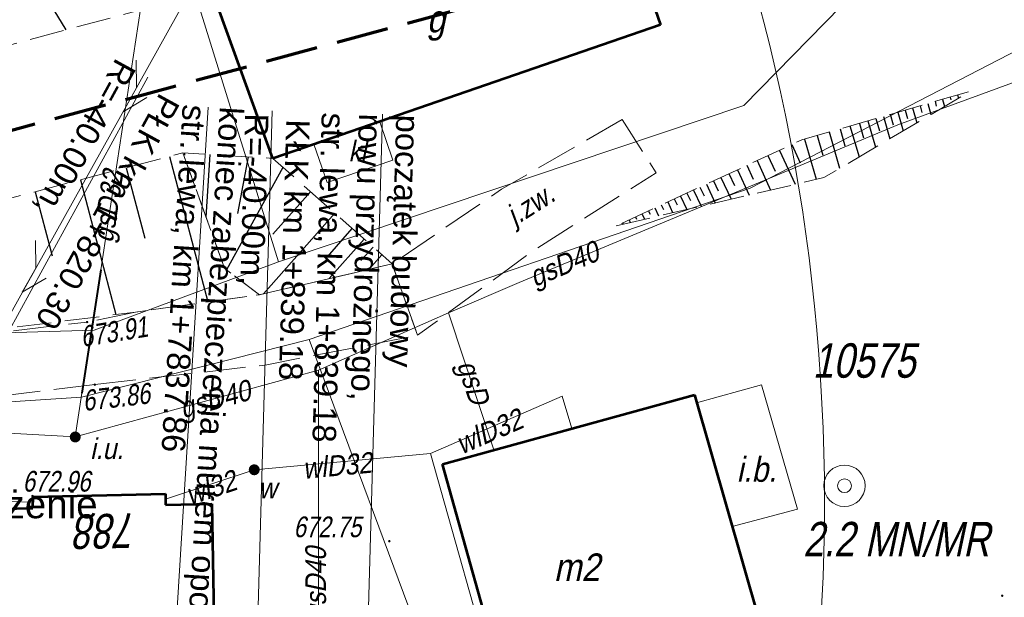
# Model space of a CAD drawing. Header units: metres. Extents: x 7168 to 12828, y 1523 to 3619.
# Tile 32 of 133: x 8589 to 8625, y 3480 to 3501. Entities that reach past the tile are written whole.
import ezdxf
from ezdxf import colors
from ezdxf.entities.mleader import LeaderData, LeaderLine
from ezdxf.math import Vec2, Vec3

# ---------------------------------------------------------------- set-up
doc = ezdxf.new("R2010")
doc.units = ezdxf.units.M
for name, pattern in [('1.5_0.5', [2, 1.5, -0.5]), ('DGN Style 2', [3.921133, 2.35268, -1.568453]), ('DGN Style 3', [2.649063, 1.892188, -0.756875]), ('KTJZ01-500', [2, 1.5, -0.5]), ('mz1.25_0.5', [1.75, 1.25, -0.5])]:
    doc.linetypes.add(name, pattern=pattern)
for name, color, linetype, lineweight in [('000 Inne (niezydentyfikowane)', 250, 'Continuous', 0), ('1_opis remont rowy', 5, 'Continuous', 0), ('1_trasa opis', 1, 'Continuous', 0), ('211-numer działki ewidencyjnej', 7, 'Continuous', 0), ('219-działka ewidencyjna', 7, 'Continuous', 0), ('238-Punkt adresowy budynku', 250, 'Continuous', 0), ('312-budynek ewidencyjny', 7, 'Continuous', 0), ('312-oznaczenie budynku ewidencyjnego-Atr117', 7, 'Continuous', 0), ('inna budowla (powierzchnia)', 250, 'Continuous', 0), ('inna budowla (powierzchnia)-Atr17', 250, 'Continuous', 0), ('inne urządzenie techniczne - siec gazowa (punkt)', 250, 'Continuous', 0), ('inne urządzenie techniczne - siec gazowa (punkt)-Atr17', 250, 'Continuous', 0), ('jezdnia (powierzchnia)', 250, 'Continuous', 0), ('jezdnia (powierzchnia)-Atr17', 250, 'Continuous', 0), ('KTJZ01', 98, 'Continuous', 0), ('MPZP', 8, 'Continuous', 0), ('osadnik kanalizacji lokalnej (dół Chambeau) (powierzchnia)', 250, 'Continuous', 0), ('PRZEBUDOWA SIECI', 1, 'DGN Style 2', 13), ('przewód gazowy (linia)', 250, 'Continuous', 0), ('przewód gazowy (linia)-Atr1', 250, 'Continuous', 0), ('przewód kanalizacyjny (linia)', 250, 'Continuous', 0), ('przewód wodociągowy (linia)', 250, 'Continuous', 0), ('przewód wodociągowy (linia)-Atr1', 250, 'Continuous', 0), ('RTPW02', 98, 'Continuous', 0), ('rura ochronna - przewód gazowy (linia)', 250, 'Continuous', 0), ('skarpa nieumocniona (powierzchnia)', 250, 'Continuous', 0), ('studnia (punkt)', 250, 'Continuous', 0), ('SUKM - Osadnik  szambo', 7, 'Continuous', 0), ('SUTP_B - Przewód telekomunikacyjny napowietrzny', 7, 'Continuous', 0), ('zasuwa - siec wodociągowa (punkt)', 250, 'Continuous', 0), ('zasuwa - siec wodociągowa (punkt)-Atr17', 250, 'Continuous', 0)]:
    doc.layers.add(name, color=color, linetype=linetype, lineweight=lineweight)
doc.styles.add('None', font='arial.ttf', dxfattribs={"width": 0.9})
doc.styles.add('Opis 500', font='italic.shx', dxfattribs={"width": 0.75, "height": 1.2})
doc.styles.get("Standard").update_dxf_attribs({"font": 'arial.ttf'})
doc.styles.add('Style-Arial', font='arial.ttf')
doc.linetypes.add('E2', pattern='A,4.921575,["E2",Opis 500,S=1.2,R=0,X=0,Y=-0.5],0.078425,-1.460211,5', length=11.460211)

# ---------------------------------------------------------------- blocks, each defined once
blk = doc.blocks.new('US13')
at = {"color": 0, "linetype": 'Continuous', "lineweight": 13}
for radius in [0.75, 0.25]:
    blk.add_circle((0, 0), radius, dxfattribs=at)
blk = doc.blocks.new('US25_1')
at = {"linetype": 'Continuous', "lineweight": 0}
h = blk.add_hatch(color=0, dxfattribs=at)
edge = h.paths.add_edge_path()
edge.add_arc((0, 0), 0.2, 0, 360)
blk = doc.blocks.new('US31')
at = {"linetype": 'Continuous', "lineweight": 0}
h = blk.add_hatch(color=0, dxfattribs=at)
edge = h.paths.add_edge_path()
edge.add_arc((0, 0), 0.2, 0, 360)
blk = doc.blocks.new('RTPW02_1')
at = {"layer": 'RTPW02', "linetype": 'Continuous'}
h = blk.add_hatch(color=256, dxfattribs=at)
edge = h.paths.add_edge_path()
edge.add_arc((0, 0), 0.0045, 0, 360)

msp = doc.modelspace()

# ---------------------------------------------------------------- linework, layer by layer
at = {"layer": '000 Inne (niezydentyfikowane)', "color": 250, "linetype": 'Continuous', "lineweight": 30, "flags": 128}
for points in [[(8589.518, 3503.603), (8591.148, 3500.913)], [(8622.668, 3498.323), (8622.708, 3498.153)], [(8622.938, 3498.393), (8623.008, 3498.133)], [(8623.208, 3498.473), (8623.238, 3498.383)], [(8623.478, 3498.553), (8623.518, 3498.433)], [(8621.308, 3497.933), (8621.508, 3497.253)], [(8621.578, 3498.003), (8621.668, 3497.703)], [(8621.848, 3498.083), (8622.008, 3497.543)], [(8622.118, 3498.163), (8622.188, 3497.923)], [(8622.398, 3498.243), (8622.508, 3497.843)], [(8620.228, 3497.613), (8620.508, 3496.663)], [(8620.518, 3497.703), (8620.648, 3497.253)], [(8620.788, 3497.773), (8621.018, 3496.963)], [(8621.038, 3497.853), (8621.148, 3497.473)], [(8618.818, 3497.213), (8619.198, 3495.893)], [(8619.218, 3497.323), (8619.388, 3496.713)], [(8619.578, 3497.433), (8619.908, 3496.303)], [(8619.918, 3497.523), (8620.068, 3497.003)], [(8617.928, 3496.953), (8618.358, 3495.493)], [(8618.388, 3497.083), (8618.598, 3496.373)], [(8617.018, 3496.543), (8617.588, 3495.313)], [(8617.468, 3496.753), (8617.768, 3496.093)], [(8594.908, 3496.323), (8596.298, 3491.043)], [(8595.448, 3496.453), (8595.448, 3496.373)], [(8596.368, 3496.393), (8596.228, 3494.123)], [(8597.758, 3496.303), (8597.368, 3494.253)], [(8616.208, 3496.173), (8616.698, 3495.103)], [(8616.598, 3496.353), (8616.868, 3495.783)], [(8593.338, 3495.913), (8594.008, 3493.363)], [(8599.018, 3495.923), (8596.968, 3492.203)], [(8615.498, 3495.843), (8615.928, 3494.923)], [(8615.838, 3496.003), (8616.068, 3495.503)], [(8591.678, 3495.473), (8592.958, 3490.583)], [(8614.628, 3495.443), (8614.798, 3495.073)], [(8614.898, 3495.563), (8615.268, 3494.773)], [(8615.188, 3495.703), (8615.388, 3495.273)], [(8613.908, 3495.103), (8614.178, 3494.523)], [(8614.138, 3495.213), (8614.288, 3494.893)], [(8614.378, 3495.323), (8614.688, 3494.633)], [(8590.038, 3495.043), (8590.648, 3492.713)], [(8600.018, 3495.043), (8598.648, 3493.503)], [(8613.208, 3494.783), (8613.308, 3494.563)], [(8613.438, 3494.883), (8613.668, 3494.403)], [(8613.668, 3494.993), (8613.798, 3494.723)], [(8612.268, 3494.343), (8612.328, 3494.223)], [(8612.498, 3494.453), (8612.638, 3494.163)], [(8612.738, 3494.563), (8612.818, 3494.393)], [(8612.968, 3494.673), (8613.148, 3494.283)], [(8600.898, 3494.263), (8598.318, 3491.333)], [(8611.568, 3494.023), (8611.608, 3493.923)], [(8611.798, 3494.133), (8611.838, 3494.053)], [(8612.038, 3494.233), (8612.128, 3494.043)], [(8601.518, 3493.713), (8600.618, 3492.683)], [(8611.338, 3493.913), (8611.348, 3493.883)], [(8601.958, 3493.323), (8600.698, 3491.893)], [(8602.288, 3493.033), (8601.848, 3492.553)], [(8602.608, 3492.753), (8602.138, 3492.223)]]:
    msp.add_lwpolyline(points, dxfattribs=at)
at = {"layer": '1_opis remont rowy'}
msp.add_line((8602.105, 3479.476), (8602.626, 3497.863), dxfattribs=at)
at = {"layer": '1_opis remont rowy', "flags": 128}
msp.add_lwpolyline([(8597.778, 3467.988), (8598.628, 3497.976)], dxfattribs=at)
at = {"layer": '1_trasa opis', "color": 212}
msp.add_line((8594.803, 3473.701), (8596.302, 3498.114), dxfattribs=at)
at = {"layer": '1_trasa opis', "flags": 128}
for points in [[(8579.722, 3472.876), (8594.114, 3499.198)], [(8597.778, 3467.988), (8598.628, 3497.976)]]:
    msp.add_lwpolyline(points, dxfattribs=at)
at = {"layer": '219-działka ewidencyjna', "color": 3, "linetype": 'Continuous', "lineweight": 13, "true_color": 0x00ff00, "flags": 128}
for points in [[(8594.648, 3506.043), (8598.858, 3492.493)], [(8615.728, 3498.173), (8620.448, 3502.993)], [(8615.958, 3495.173), (8626.408, 3500.573)], [(8598.858, 3492.493), (8615.728, 3498.173)], [(8599.968, 3489.683), (8615.958, 3495.173)], [(8592.168, 3490.023), (8598.858, 3492.493)], [(8574.228, 3489.493), (8592.168, 3490.023)], [(8591.718, 3487.583), (8599.968, 3489.683)], [(8604.278, 3478.063), (8599.968, 3489.683)], [(8573.368, 3486.393), (8591.718, 3487.583)]]:
    msp.add_lwpolyline(points, dxfattribs=at)
at = {"layer": '312-budynek ewidencyjny', "color": 250, "linetype": 'Continuous', "lineweight": 53, "flags": 128}
for points in [[(8610.608, 3507.173), (8612.708, 3501.093)], [(8598.648, 3496.253), (8596.468, 3502.303)], [(8612.708, 3501.093), (8598.648, 3496.253)], [(8604.798, 3485.153), (8613.938, 3487.673)], [(8613.938, 3487.673), (8616.288, 3479.483)], [(8607.108, 3476.913), (8604.798, 3485.153)], [(8589.968, 3483.973), (8594.758, 3484.083)], [(8594.758, 3484.083), (8594.758, 3483.683)], [(8589.948, 3483.563), (8589.968, 3483.973)], [(8594.758, 3483.683), (8596.438, 3483.713)], [(8596.438, 3483.713), (8596.508, 3479.633)], [(8585.758, 3483.473), (8589.948, 3483.563)]]:
    msp.add_lwpolyline(points, dxfattribs=at)
at = {"layer": 'inna budowla (powierzchnia)', "color": 250, "linetype": 'Continuous', "lineweight": 13, "flags": 128}
msp.add_lwpolyline([(8614.018, 3487.383), (8615.308, 3482.893), (8617.678, 3483.523), (8616.368, 3488.033), (8614.018, 3487.383)], close=True, dxfattribs=at)
at = {"layer": 'jezdnia (powierzchnia)', "color": 250, "linetype": '1.5_0.5', "lineweight": 13, "flags": 128}
msp.add_lwpolyline([(8611.318, 3497.663), (8606.948, 3495.133), (8602.978, 3492.423), (8603.898, 3489.833), (8608.048, 3492.873), (8612.548, 3495.733), (8611.318, 3497.663)], close=True, dxfattribs=at)
msp.add_lwpolyline([(8592.198, 3488.043), (8598.368, 3488.753), (8603.898, 3489.833), (8602.978, 3492.423), (8598.168, 3491.303), (8593.668, 3490.673), (8591.918, 3490.313)], dxfattribs=at)
at = {"layer": 'KTJZ01', "linetype": 'KTJZ01-500'}
for points in [[(8549.628, 3483.763), (8565.208, 3486.563), (8571.068, 3487.843), (8581.308, 3489.043), (8591.918, 3490.313)], [(8592.198, 3488.043), (8581.628, 3486.763), (8571.678, 3485.183), (8567.428, 3484.633), (8565.408, 3483.853)]]:
    msp.add_lwpolyline(points, dxfattribs=at)
at = {"layer": 'MPZP', "linetype": 'DGN Style 3', "lineweight": 70, "flags": 128}
msp.add_lwpolyline([(8609.014, 3512.115), (8615.908, 3504.507), (8541.098, 3484.223)], dxfattribs=at)
at = {"layer": 'osadnik kanalizacji lokalnej (dół Chambeau) (powierzchnia)', "color": 34, "linetype": 'Continuous', "lineweight": 13, "flags": 128}
msp.add_lwpolyline([(8600.138, 3496.763), (8602.528, 3497.583), (8603.008, 3496.193), (8600.618, 3495.373), (8600.138, 3496.763)], close=True, dxfattribs=at)
at = {"layer": 'PRZEBUDOWA SIECI', "color": 6, "linetype": 'E2', "lineweight": 13}
msp.add_circle((8548.932, 3483.766), 69.722, dxfattribs=at)
at = {"layer": 'przewód gazowy (linia)', "color": 30, "linetype": 'Continuous', "lineweight": 13, "flags": 128}
for points in [[(8595.673, 3514.813), (8595.598, 3511.133), (8594.028, 3502.793), (8592.418, 3492.213), (8591.728, 3487.733), (8591.488, 3486.143)], [(8600.308, 3488.563), (8605.018, 3490.643), (8607.578, 3491.753), (8621.308, 3497.473), (8630.348, 3500.783)], [(8605.018, 3490.643), (8606.668, 3485.673)], [(8600.308, 3488.563), (8591.488, 3486.143), (8587.748, 3486.353), (8580.908, 3485.283), (8571.398, 3483.743), (8563.698, 3482.673), (8552.138, 3480.533), (8547.068, 3479.313), (8541.868, 3476.073), (8529.028, 3474.323), (8523.638, 3473.333), (8520.918, 3473.343), (8499.398, 3472.443), (8499.328, 3475.433), (8455.958, 3474.983)], [(8600.308, 3488.563), (8600.308, 3477.443), (8601.368, 3462.393), (8629.218, 3460.163), (8632.578, 3464.093), (8643.848, 3462.603), (8649.968, 3459.793), (8656.328, 3459.773), (8694.458, 3459.643)]]:
    msp.add_lwpolyline(points, dxfattribs=at)
at = {"layer": 'przewód kanalizacyjny (linia)', "color": 34, "linetype": 'Continuous', "lineweight": 13, "flags": 128}
msp.add_lwpolyline([(8589.958, 3483.783), (8585.658, 3483.893), (8575.278, 3482.473), (8575.618, 3481.133), (8575.558, 3479.893)], dxfattribs=at)
at = {"layer": 'przewód wodociągowy (linia)', "color": 5, "linetype": 'Continuous', "lineweight": 13, "flags": 128}
for points in [[(8604.368, 3485.543), (8609.148, 3487.623), (8609.498, 3486.453)], [(8604.368, 3485.543), (8597.978, 3484.953)], [(8611.788, 3465.533), (8606.818, 3476.833), (8604.368, 3485.543)], [(8597.978, 3484.953), (8594.758, 3483.883)]]:
    msp.add_lwpolyline(points, dxfattribs=at)
at = {"layer": 'rura ochronna - przewód gazowy (linia)', "color": 30, "linetype": 'Continuous', "lineweight": 40, "flags": 128}
msp.add_lwpolyline([(8592.418, 3492.213), (8591.728, 3487.733)], dxfattribs=at)
at = {"layer": 'skarpa nieumocniona (powierzchnia)', "color": 250, "linetype": 'mz1.25_0.5', "lineweight": 13, "flags": 128}
msp.add_lwpolyline([(8565.208, 3486.563), (8570.958, 3487.923), (8573.978, 3490.453), (8575.578, 3492.853), (8577.208, 3495.903), (8582.628, 3498.683), (8588.908, 3500.313), (8595.538, 3502.093), (8596.028, 3507.553), (8586.808, 3501.953), (8585.948, 3501.703), (8575.908, 3496.053), (8574.438, 3493.513), (8571.538, 3491.523), (8556.198, 3488.713), (8552.118, 3490.063)], dxfattribs=at)
for points in [[(8611.098, 3493.803), (8618.628, 3495.553), (8623.958, 3498.693), (8617.828, 3496.923), (8611.098, 3493.803)], [(8611.098, 3493.803), (8618.628, 3495.553), (8623.958, 3498.693), (8617.828, 3496.923), (8611.098, 3493.803)], [(8584.168, 3489.483), (8593.668, 3490.673), (8598.168, 3491.303), (8596.898, 3492.263), (8595.388, 3496.453), (8588.658, 3494.683), (8583.378, 3493.513), (8577.668, 3492.163), (8573.978, 3490.453), (8570.958, 3487.923), (8584.168, 3489.483)], [(8584.168, 3489.483), (8593.668, 3490.673), (8598.168, 3491.303), (8596.898, 3492.263), (8595.388, 3496.453), (8588.658, 3494.683), (8583.378, 3493.513), (8577.668, 3492.163), (8573.978, 3490.453), (8570.958, 3487.923), (8584.168, 3489.483)], [(8595.388, 3496.453), (8596.898, 3492.263), (8598.168, 3491.303), (8602.978, 3492.423), (8598.648, 3496.253), (8595.388, 3496.453)], [(8595.388, 3496.453), (8596.898, 3492.263), (8598.168, 3491.303), (8602.978, 3492.423), (8598.648, 3496.253), (8595.388, 3496.453)]]:
    msp.add_lwpolyline(points, close=True, dxfattribs=at)
at = {"layer": 'SUTP_B - Przewód telekomunikacyjny napowietrzny', "color": 30, "linetype": 'Continuous', "lineweight": 13}
msp.add_line((8595.538, 3502.093), (8581.108, 3476.233), dxfattribs=at)
at = {"layer": 'SUTP_B - Przewód telekomunikacyjny napowietrzny', "color": 30, "linetype": 'Continuous', "lineweight": 13, "flags": 128}
for points in [[(8593.695, 3499.818), (8593.711, 3498.818), (8593.224, 3497.945), (8594.082, 3498.457)], [(8590.041, 3493.268), (8590.056, 3492.268), (8589.569, 3491.395), (8590.428, 3491.908)]]:
    msp.add_lwpolyline(points, dxfattribs=at)

# ---------------------------------------------------------------- block references
at = {"layer": 'inne urządzenie techniczne - siec gazowa (punkt)', "color": 7, "linetype": 'Continuous', "lineweight": 0}
msp.add_blockref('US31', (8591.488, 3486.143), dxfattribs=at)
at = {"layer": 'RTPW02', "linetype": 'Continuous', "xscale": 10, "yscale": 10, "zscale": 10}
for p in [(8591.918, 3490.313), (8592.198, 3488.043), (8589.938, 3484.003), (8602.878, 3482.363), (8625.098, 3480.383)]:
    msp.add_blockref('RTPW02_1', p, dxfattribs=at)
at = {"layer": 'studnia (punkt)', "color": 5, "linetype": 'Continuous', "lineweight": 13}
msp.add_blockref('US13', (8619.378, 3484.373), dxfattribs=at)
at = {"layer": 'zasuwa - siec wodociągowa (punkt)', "color": 5, "linetype": 'Continuous', "lineweight": 0}
msp.add_blockref('US25_1', (8597.978, 3484.953), dxfattribs=at)

# ---------------------------------------------------------------- texts
at = {"layer": '1_opis remont rowy', "insert": (8603.976, 3497.825), "char_height": 0.85, "attachment_point": 1, "rotation": 268.3759, "line_spacing_factor": 0.952941, "style": 'Style-Arial'}
msp.add_mtext('początek budowy\\Prowu przydrożnego, \\Pstr. lewa, km 1+839.18', dxfattribs=at)
at = {"layer": '1_trasa opis', "lineweight": 0, "char_height": 0.85, "style": 'Style-Arial'}
for s, insert, attachment_point, rotation, line_spacing_factor in [('R=-40.00m,  ', (8593.723, 3499.526), 1, 241.3327, 0.601765), ('PŁK km 1+820.30', (8594.553, 3498.675), 7, 241.3327, 1.305882), ('R=-40.00m,  ', (8598.498, 3497.87), 1, 268.3759, 0.601765), ('KŁK km 1+839.18', (8599.128, 3497.679), 7, 268.3759, 1.305882)]:
    msp.add_mtext(s, dxfattribs=dict(at, insert=insert, attachment_point=attachment_point, rotation=rotation, line_spacing_factor=line_spacing_factor))
at = {"layer": '1_trasa opis', "color": 212, "lineweight": 0, "insert": (8597.584, 3498.092), "char_height": 0.85, "attachment_point": 1, "rotation": 266.4854, "line_spacing_factor": 0.952941, "style": 'Style-Arial'}
msp.add_mtext('koniec zabezpieczenia murem oporowym,\\Pstr. lewa, km 1+7837.86', dxfattribs=at)
at = {"layer": '211-numer działki ewidencyjnej', "color": 3, "linetype": 'Continuous', "lineweight": 13, "true_color": 0x00ff00, "insert": (8618.228, 3489.543), "char_height": 1.25, "attachment_point": 1, "line_spacing_factor": 0.6}
msp.add_mtext('\\FKRENTZ_1250;\\Q12;\\H1x;\\W0.8;10575', dxfattribs=at)
at = {"layer": '238-Punkt adresowy budynku', "color": 250, "linetype": 'Continuous', "lineweight": 30, "insert": (8592.625, 3483.369), "char_height": 1.25, "attachment_point": 8, "rotation": 181.317, "line_spacing_factor": 0.6}
msp.add_mtext('\\FKRENTZ_1250;\\Q12;\\H1x;\\W0.79;788', dxfattribs=at)
at = {"layer": '312-oznaczenie budynku ewidencyjnego-Atr117', "color": 250, "char_height": 1, "line_spacing_factor": 0.6}
for s, insert, attachment_point in [('\\FKRENTZ_1250;\\Q12;\\H1x;\\W0.9;g', (8604.238, 3500.519), 7), ('\\FKRENTZ_1250;\\Q12;\\H1x;\\W0.9;m2', (8609.675, 3481.416), 5)]:
    msp.add_mtext(s, dxfattribs=dict(at, insert=insert, attachment_point=attachment_point))
at = {"layer": 'inna budowla (powierzchnia)-Atr17', "color": 250, "insert": (8615.468, 3484.503), "char_height": 0.9, "attachment_point": 7, "line_spacing_factor": 0.6}
msp.add_mtext('\\FKRENTZ_1250;\\Q12;\\H1x;\\W0.9;i.b.', dxfattribs=at)
at = {"layer": 'inne urządzenie techniczne - siec gazowa (punkt)-Atr17', "color": 250, "insert": (8592.028, 3485.333), "char_height": 0.75, "attachment_point": 7, "line_spacing_factor": 0.6}
msp.add_mtext('\\FKRENTZ_1250;\\Q12;\\H1x;\\W0.9;i.u.', dxfattribs=at)
at = {"layer": 'jezdnia (powierzchnia)-Atr17', "color": 250, "insert": (8607.548, 3493.593), "char_height": 0.75, "attachment_point": 7, "rotation": 32.438, "line_spacing_factor": 0.6}
msp.add_mtext('\\FKRENTZ_1250;\\Q12;\\H1x;\\W0.9;j.zw.', dxfattribs=at)
at = {"layer": 'MPZP', "linetype": 'DGN Style 3', "lineweight": 30, "insert": (8617.88, 3481.793), "char_height": 1.25, "attachment_point": 7, "line_spacing_factor": 0.72}
msp.add_mtext('\\FKRENTZ_1250;\\Q12;\\H1x;\\W0.8;2.2 MN/MR', dxfattribs=at)
at = {"layer": 'przewód gazowy (linia)-Atr1', "color": 250, "char_height": 0.75, "attachment_point": 4, "line_spacing_factor": 0.6}
for s, insert, rotation in [('\\FKRENTZ_1250;\\Q12;\\H1x;\\W0.9;gsD32', (8592.588, 3493.208), 81.347), ('\\FKRENTZ_1250;\\Q12;\\H1x;\\W0.9;gsD40', (8608.048, 3491.818), 22.616), ('\\FKRENTZ_1250;\\Q12;\\H1x;\\W0.9;gsD', (8605.568, 3488.858), 288.331), ('\\FKRENTZ_1250;\\Q12;\\H1x;\\W0.9;gsD40', (8595.328, 3487.068), 15.343), ('\\FKRENTZ_1250;\\Q12;\\H1x;\\W0.9;gsD40', (8600.318, 3479.538), 90)]:
    msp.add_mtext(s, dxfattribs=dict(at, insert=insert, rotation=rotation))
at = {"layer": 'przewód wodociągowy (linia)-Atr1', "color": 5, "char_height": 0.75, "attachment_point": 4, "line_spacing_factor": 0.6}
for s, insert, rotation in [('\\FKRENTZ_1250;\\Q12;\\H1x;\\W0.9;wlD32', (8605.348, 3485.838), 23.516), ('\\FKRENTZ_1250;\\Q12;\\H1x;\\W0.9;wlD32', (8599.738, 3484.988), 5.275), ('\\FKRENTZ_1250;\\Q12;\\H1x;\\W0.9;wl32', (8595.528, 3484.008), 18.381)]:
    msp.add_mtext(s, dxfattribs=dict(at, insert=insert, rotation=rotation))
at = {"layer": 'RTPW02', "linetype": 'Continuous', "char_height": 0.75, "attachment_point": 7, "line_spacing_factor": 0.72}
for s, insert, rotation in [('\\FKRENTZ_1250;\\Q12;\\H1x;\\W0.8; 673.91', (8591.517, 3489.362), 9.0009), ('\\FKRENTZ_1250;\\Q12;\\H1x;\\W0.8; 673.86', (8591.575, 3487.047), 6.5643)]:
    msp.add_mtext(s, dxfattribs=dict(at, insert=insert, rotation=rotation))
for s, insert in [('\\FKRENTZ_1250;\\Q12;\\H1x;\\W0.8; 672.96', (8589.359, 3484.151)), ('\\FKRENTZ_1250;\\Q12;\\H1x;\\W0.8; 672.75', (8599.181, 3482.496))]:
    msp.add_mtext(s, dxfattribs=dict(at, insert=insert))
at = {"layer": 'SUKM - Osadnik  szambo', "color": 34, "linetype": 'Continuous', "lineweight": 13, "insert": (8601.398, 3496.141), "char_height": 0.75, "attachment_point": 7, "line_spacing_factor": 0.6, "style": 'None'}
msp.add_mtext('\\FKRENTZ_1250;\\Q12;\\H1x;\\W0.87;kl', dxfattribs=at)
at = {"layer": 'zasuwa - siec wodociągowa (punkt)-Atr17', "color": 5, "insert": (8598.138, 3484.288), "char_height": 0.75, "attachment_point": 4, "line_spacing_factor": 0.6}
msp.add_mtext('\\FKRENTZ_1250;\\Q12;\\H1x;\\W0.9;w', dxfattribs=at)

# ---------------------------------------------------------------- leaders
at = {"layer": '1_trasa opis', "color": 212, "lineweight": 0}
ml = msp.add_multileader_mtext('Standard', dxfattribs=at)
ml.set_content('{\\C6;proj. wydłużenie kabla nN }', color=212)
ml.set_leader_properties()
ml.build(insert=Vec2(0, 0))
ml.multileader.update_dxf_attribs({"text_right_attachment_type": 6, "dogleg_length": 0.36, "arrow_head_size": 0.18})
ctx = ml.context
ctx.base_point, ctx.char_height, ctx.arrow_head_size, ctx.landing_gap_size, ctx.plane_origin = Vec3(8582.193, 3483.685), 1, 0.18, 0.09, Vec3(8607.199, 3490.552)
ctx.right_attachment = 6
notes = []
notes.append((ctx, [(0, (1, 1, 0), (8581.833, 3483.685), (1, 0), 0.36, [(0, [(8581.476, 3476.891)], 0, [])])]))
ctx.mtext.insert, ctx.mtext.width, ctx.mtext.flow_direction = Vec3(8582.283, 3484.194), 12.67542, 5
for ctx, leaders in notes:
    for number, flags, end, landing, length, lines in leaders:
        leader = LeaderData()
        leader.index, (leader.has_last_leader_line, leader.has_dogleg_vector, leader.attachment_direction) = number, flags
        leader.last_leader_point, leader.dogleg_vector, leader.dogleg_length = Vec3(end), Vec3(landing), length
        for number, points, colour, breaks in lines:
            line = LeaderLine()
            line.index, line.vertices, line.color, line.breaks = number, Vec3.list(points), colors.encode_raw_color(colour), breaks
            leader.lines.append(line)
        ctx.leaders.append(leader)

doc.saveas('drawing.dxf')
